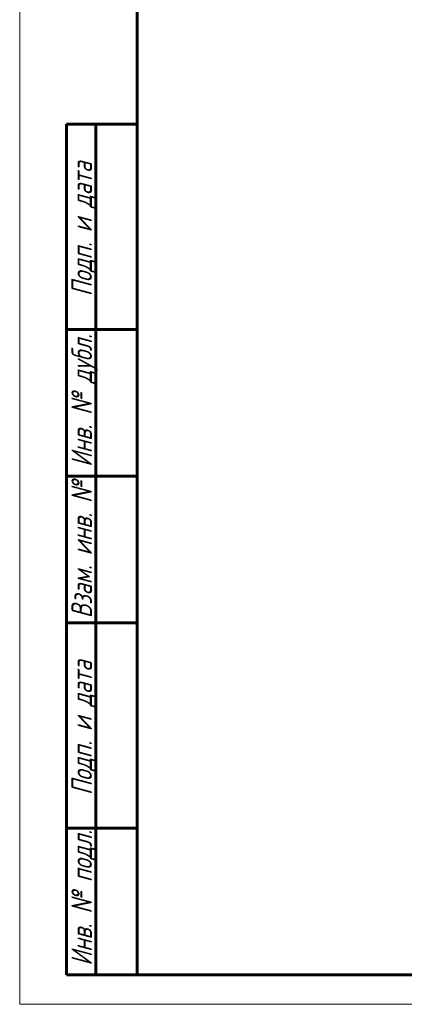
# Model space of a CAD drawing. Header units: millimetres. Extents: x 0 to 297, y 0 to 420.
# Tile 1 of 32: x 0 to 66, y 0 to 168. Entities that reach past the tile are written whole.
import ezdxf

# ---------------------------------------------------------------- set-up
doc = ezdxf.new("R2010")
doc.units = ezdxf.units.MM
doc.linetypes.add('K5LT_BASIC', pattern=[0])
doc.linetypes.add('K5LT_THIN', pattern=[0])
doc.styles.add('KTEXTSTYLE', font='txt', dxfattribs={"width": 0.96, "height": 5})

# ---------------------------------------------------------------- blocks, each defined once
blk = doc.blocks.new('U214')
at = {"color": 7, "linetype": 'K5LT_THIN', "lineweight": 18, "true_color": 0xffffff}
for p, q in [((0, 0), (0, 420)), ((297, 0), (0, 0))]:
    blk.add_line(p, q, dxfattribs=at)
at = {"color": 143, "linetype": 'K5LT_BASIC', "lineweight": 60, "true_color": 0x33acca}
for p, q in [((20, 5), (20, 415)), ((8, 5), (8, 150)), ((20, 150), (8, 150)), ((13, 5), (13, 150)), ((20, 115), (8, 115)), ((20, 90), (8, 90)), ((20, 65), (8, 65)), ((20, 30), (8, 30)), ((20, 5), (8, 5)), ((292, 5), (20, 5))]:
    blk.add_line(p, q, dxfattribs=at)
at = {"color": 7, "char_height": 3.5, "attachment_point": 1, "rotation": 90, "style": 'KTEXTSTYLE'}
for s, insert in [('\\fArial|b0|c204|p34;\\H5.0;\\W1.000;\\Q15;\\fGOST Type AU|b0|i0|c204|p34;\\Q15;\\W0.960;\\H3.50;Подп. и дата', (8.82, 120.66)), ('\\fArial|b0|c204|p34;\\H5.0;\\W1.000;\\Q15;\\fGOST Type AU|b0|i0|c204|p34;\\Q15;\\W0.960;\\H3.50;Инв. № дубл.', (8.82, 91.57)), ('\\fArial|b0|c204|p34;\\H5.0;\\W1.000;\\Q15;\\fGOST Type AU|b0|i0|c204|p34;\\Q15;\\W0.960;\\H3.50;Взам. инв. №', (8.82, 65.8)), ('\\fArial|b0|c204|p34;\\H5.0;\\W1.000;\\Q15;\\fGOST Type AU|b0|i0|c204|p34;\\Q15;\\W0.960;\\H3.50;Подп. и дата', (8.82, 35.66)), ('\\fArial|b0|c204|p34;\\H5.0;\\W1.000;\\Q15;\\fGOST Type AU|b0|i0|c204|p34;\\Q15;\\W0.960;\\H3.50;Инв. № подл.', (8.82, 6.57))]:
    blk.add_mtext(s, dxfattribs=dict(at, insert=insert))

msp = doc.modelspace()

# ---------------------------------------------------------------- block references
msp.add_blockref('U214', (0, 0))

doc.saveas('drawing.dxf')
